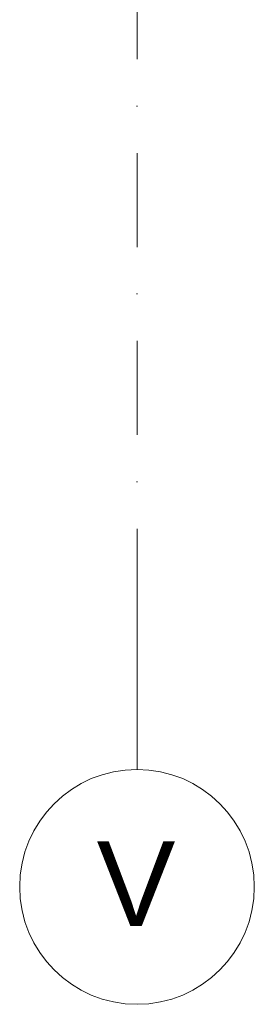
# Model space of a CAD drawing. Header units: millimetres. Extents: x -2530 to 151695, y -8763 to 71774.
# Tile 29 of 133: x 109250 to 110250, y -2857 to 1335. Entities that reach past the tile are written whole.
import ezdxf

# ---------------------------------------------------------------- set-up
doc = ezdxf.new("R2010")
doc.units = ezdxf.units.MM
doc.linetypes.add('RR_Level', pattern=[800, 400, -200, 0, -200])
doc.layers.add('S-GRID-____-IDEN', color=1, linetype='Continuous', lineweight=13)
doc.layers.add('S-GRID-____-OTLN', color=1, linetype='Continuous', lineweight=9)
doc.styles.add('Arial', font='arial.ttf', dxfattribs={"height": 360})

# ---------------------------------------------------------------- blocks, each defined once
blk = doc.blocks.new('Grid - r_2_5mm-300571-plot_V1 Copy 1')
at = {"layer": 'S-GRID-____-IDEN'}
blk.add_circle((0, 0), 2.5, dxfattribs=at)

msp = doc.modelspace()

# ---------------------------------------------------------------- linework, layer by layer
at = {"layer": 'S-GRID-____-OTLN', "linetype": 'RR_Level'}
msp.add_line((109750, 48773.1142), (109750, -857.0614), dxfattribs=at)
at = {"layer": 'S-GRID-____-OTLN'}
msp.add_line((109750, -857.0614), (109750, -1857.0614), dxfattribs=at)

# ---------------------------------------------------------------- block references
at = {"layer": 'S-GRID-____-IDEN', "xscale": 199.9999999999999, "yscale": 199.9999999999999, "zscale": 199.9999999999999, "rotation": 180}
msp.add_blockref('Grid - r_2_5mm-300571-plot_V1 Copy 1', (109750, -2357.0614), dxfattribs=at)

# ---------------------------------------------------------------- texts
at = {"layer": 'S-GRID-____-IDEN', "lineweight": 9, "insert": (109578.2441, -2163.694), "char_height": 360, "width": 400.84375, "attachment_point": 1, "style": 'Arial'}
msp.add_mtext('V', dxfattribs=at)

doc.saveas('drawing.dxf')
